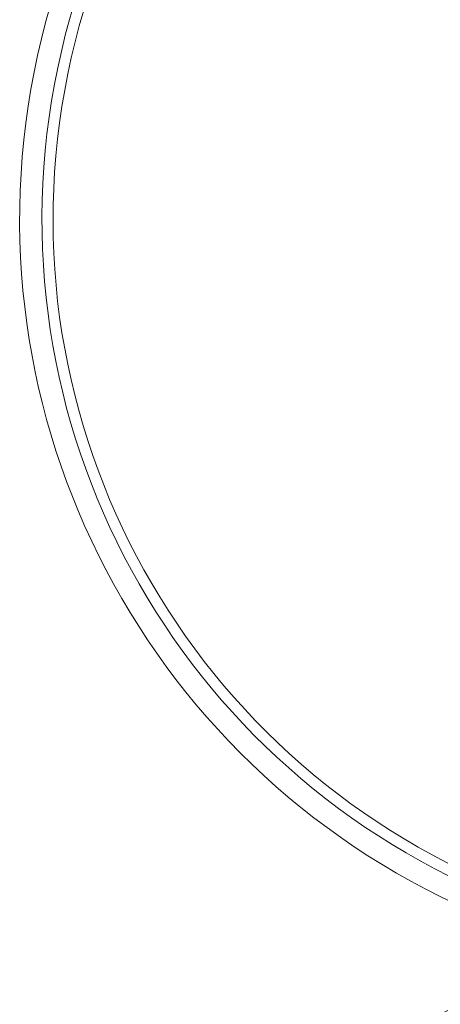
# Model space of a CAD drawing. Extents: x -89225 to 110569, y 13360 to 87647.
# Tile 73 of 256: x 1501 to 5274, y 70423 to 79250. Entities that reach past the tile are written whole.
import ezdxf

# ---------------------------------------------------------------- set-up
doc = ezdxf.new("R2010")
doc.units = 0
doc.layers.add('Beluchtingstank', color=253, linetype='Continuous')

msp = doc.modelspace()

# ---------------------------------------------------------------- linework, layer by layer
at = {"layer": 'Beluchtingstank', "lineweight": 9, "ltscale": 0.01}
for centre, radius, start, end in [((8275.9, 77462.9), 6774.8, 90, 250.20098), ((8275.9, 77462.9), 6574.8, 90, 251.42135), ((8275.9, 77462.9), 6475.2, 90, 252.05749), ((8275.9, 64263.1), 6774.8, 109.79902, 270), ((8275.9, 64263.5), 6574.8, 108.57865, 270)]:
    msp.add_arc(centre, radius, start, end, dxfattribs=at)

doc.saveas('drawing.dxf')
